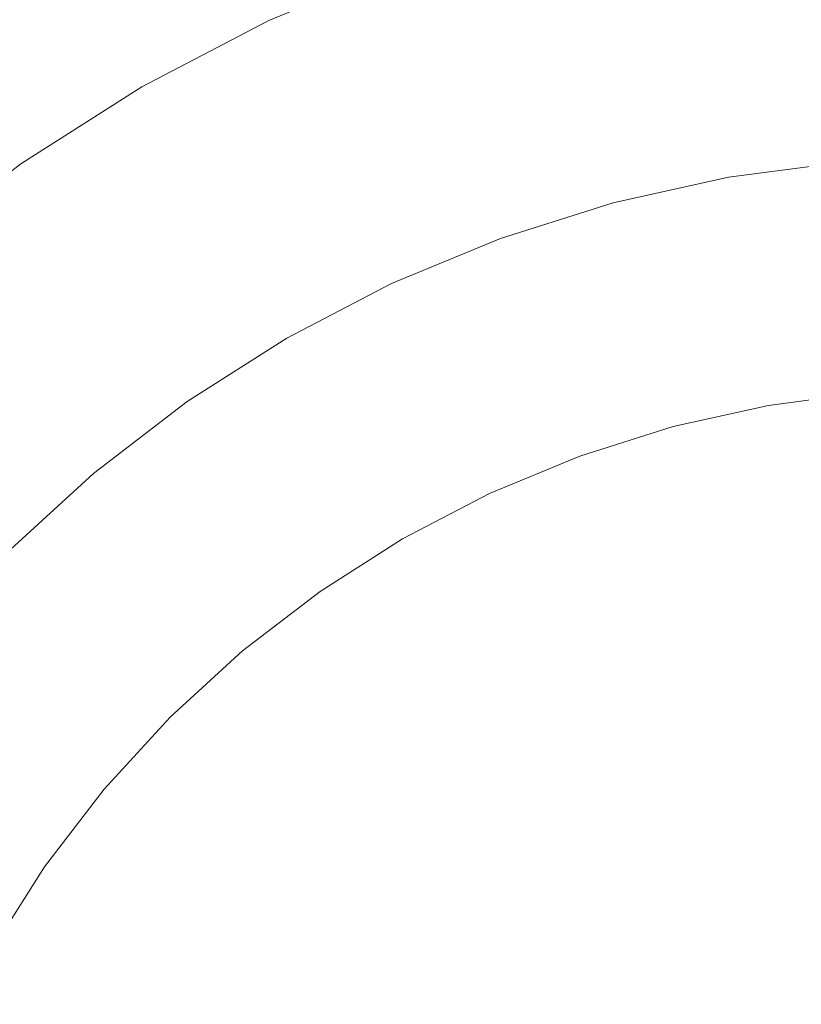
# Model space of a CAD drawing. Header units: millimetres. Extents: x 1865 to 2161, y 1201 to 1385.
# Tile 18 of 40: x 1914.58 to 1921.24, y 1361.19 to 1369.58. Entities that reach past the tile are written whole.
import ezdxf

# ---------------------------------------------------------------- set-up
doc = ezdxf.new("R2010")
doc.units = ezdxf.units.MM
doc.header["$LTSCALE"] = 25.4
doc.layers.add('Lighting-Moving Light', color=7, linetype='Continuous', lineweight=5)

# ---------------------------------------------------------------- blocks, each defined once
blk = doc.blocks.new('Group-1')
at = {"layer": 'Lighting-Moving Light', "color": 7, "linetype": 'Continuous', "lineweight": 5, "transparency": 33554687}
for points in [[(-107.0347, -87.0347, -16.5), (107.0347, -87.0347, -16.5), (107.0347, 87.0347, -16.5), (-107.0347, 87.0347, -16.5)], [(103.4997, -83.5, -108.4657), (-103.4997, -83.5, -108.4657), (-103.4997, 83.5, -108.4657), (103.4997, 83.5, -108.4657)]]:
    blk.add_3dface(points, dxfattribs=at)
for points, invisible_edges in [([(-93.6235, 77.523, -16.4653), (-92.4311, 77.7873, -16.4653), (-91.2202, 77.9467, -16.4653), (-90, 64, -16.4653)], 12), ([(-91.2202, 77.9467, -16.4653), (-92.4311, 77.7873, -16.4653), (-92.0019, 75.3534, -1.6365), (-91.0048, 75.4847, -1.6365)], 10), ([(-92.4311, 77.7873, -16.4653), (-93.6235, 77.523, -16.4653), (-92.9838, 75.1357, -1.6365), (-92.0019, 75.3534, -1.6365)], 10), ([(-95.9167, 76.6883, -16.4653), (-94.7883, 77.1557, -16.4653), (-93.6235, 77.523, -16.4653), (-90, 64, -16.4653)], 12), ([(-93.6235, 77.523, -16.4653), (-94.7883, 77.1557, -16.4653), (-93.943, 74.8333, -1.6365), (-92.9838, 75.1357, -1.6365)], 10), ([(-94.7883, 77.1557, -16.4653), (-95.9167, 76.6883, -16.4653), (-94.8722, 74.4484, -1.6365), (-93.943, 74.8333, -1.6365)], 10), ([(-98.0301, 75.4681, -16.4653), (-97, 76.1244, -16.4653), (-95.9167, 76.6883, -16.4653), (-90, 64, -16.4653)], 12), ([(-95.9167, 76.6883, -16.4653), (-97, 76.1244, -16.4653), (-95.7643, 73.984, -1.6365), (-94.8722, 74.4484, -1.6365)], 10), ([(-97, 76.1244, -16.4653), (-98.0301, 75.4681, -16.4653), (-96.6125, 73.4436, -1.6365), (-95.7643, 73.984, -1.6365)], 10), ([(-99.8995, 73.8995, -16.4653), (-98.999, 74.7246, -16.4653), (-98.0301, 75.4681, -16.4653), (-90, 64, -16.4653)], 12), ([(-98.0301, 75.4681, -16.4653), (-98.999, 74.7246, -16.4653), (-97.4104, 72.8314, -1.6365), (-96.6125, 73.4436, -1.6365)], 10), ([(-91.996, 75.32, -1.4747), (-91.0018, 75.4509, -1.4747), (-91.0048, 75.4847, -1.6365), (-92.0019, 75.3534, -1.6365)], 11), ([(-91.9878, 75.2736, -1.3163), (-90.9977, 75.4039, -1.3163), (-91.0018, 75.4509, -1.4747), (-91.996, 75.32, -1.4747)], 15), ([(-91.9774, 75.2144, -1.1622), (-90.9925, 75.3441, -1.1622), (-90.9977, 75.4039, -1.3163), (-91.9878, 75.2736, -1.3163)], 15), ([(-92.975, 75.103, -1.4747), (-91.996, 75.32, -1.4747), (-92.0019, 75.3534, -1.6365), (-92.9838, 75.1357, -1.6365)], 11), ([(-92.9628, 75.0574, -1.3163), (-91.9878, 75.2736, -1.3163), (-91.996, 75.32, -1.4747), (-92.975, 75.103, -1.4747)], 15), ([(-91.9648, 75.1429, -1.0137), (-90.9862, 75.2718, -1.0137), (-90.9925, 75.3441, -1.1622), (-91.9774, 75.2144, -1.1622)], 15), ([(-92.9473, 74.9994, -1.1622), (-91.9774, 75.2144, -1.1622), (-91.9878, 75.2736, -1.3163), (-92.9628, 75.0574, -1.3163)], 15), ([(-92.9285, 74.9293, -1.0137), (-91.9648, 75.1429, -1.0137), (-91.9774, 75.2144, -1.1622), (-92.9473, 74.9994, -1.1622)], 15), ([(-91.9501, 75.0596, -0.8717), (-90.9788, 75.1875, -0.8717), (-90.9862, 75.2718, -1.0137), (-91.9648, 75.1429, -1.0137)], 15), ([(-93.9314, 74.8014, -1.4747), (-92.975, 75.103, -1.4747), (-92.9838, 75.1357, -1.6365), (-93.943, 74.8333, -1.6365)], 11), ([(-92.9066, 74.8476, -0.8717), (-91.9501, 75.0596, -0.8717), (-91.9648, 75.1429, -1.0137), (-92.9285, 74.9293, -1.0137)], 15), ([(-91.9334, 74.965, -0.7371), (-90.9704, 75.0918, -0.7371), (-90.9788, 75.1875, -0.8717), (-91.9501, 75.0596, -0.8717)], 15), ([(-93.9153, 74.7571, -1.3163), (-92.9628, 75.0574, -1.3163), (-92.975, 75.103, -1.4747), (-93.9314, 74.8014, -1.4747)], 15), ([(-93.8947, 74.7007, -1.1622), (-92.9473, 74.9994, -1.1622), (-92.9628, 75.0574, -1.3163), (-93.9153, 74.7571, -1.3163)], 15), ([(-92.8817, 74.7548, -0.7371), (-91.9334, 74.965, -0.7371), (-91.9501, 75.0596, -0.8717), (-92.9066, 74.8476, -0.8717)], 15), ([(-91.9149, 74.8598, -0.6109), (-90.9611, 74.9854, -0.6109), (-90.9704, 75.0918, -0.7371), (-91.9334, 74.965, -0.7371)], 15), ([(-93.8699, 74.6325, -1.0137), (-92.9285, 74.9293, -1.0137), (-92.9473, 74.9994, -1.1622), (-93.8947, 74.7007, -1.1622)], 15), ([(-92.8541, 74.6516, -0.6109), (-91.9149, 74.8598, -0.6109), (-91.9334, 74.965, -0.7371), (-92.8817, 74.7548, -0.7371)], 15), ([(-91.8946, 74.7447, -0.494), (-90.9509, 74.8689, -0.494), (-90.9611, 74.9854, -0.6109), (-91.9149, 74.8598, -0.6109)], 15), ([(-93.841, 74.553, -0.8717), (-92.9066, 74.8476, -0.8717), (-92.9285, 74.9293, -1.0137), (-93.8699, 74.6325, -1.0137)], 15), ([(-94.8578, 74.4177, -1.4747), (-93.9314, 74.8014, -1.4747), (-93.943, 74.8333, -1.6365), (-94.8722, 74.4484, -1.6365)], 11), ([(-94.8379, 74.375, -1.3163), (-93.9153, 74.7571, -1.3163), (-93.9314, 74.8014, -1.4747), (-94.8578, 74.4177, -1.4747)], 15), ([(-93.8081, 74.4627, -0.7371), (-92.8817, 74.7548, -0.7371), (-92.9066, 74.8476, -0.8717), (-93.841, 74.553, -0.8717)], 15), ([(-92.8238, 74.5387, -0.494), (-91.8946, 74.7447, -0.494), (-91.9149, 74.8598, -0.6109), (-92.8541, 74.6516, -0.6109)], 15), ([(-91.8727, 74.6205, -0.3872), (-90.9399, 74.7433, -0.3872), (-90.9509, 74.8689, -0.494), (-91.8946, 74.7447, -0.494)], 15), ([(-98.999, 74.7246, -16.4653), (-99.8995, 73.8995, -16.4653), (-98.1519, 72.1519, -1.6365), (-97.4104, 72.8314, -1.6365)], 10), ([(-94.8125, 74.3205, -1.1622), (-93.8947, 74.7007, -1.1622), (-93.9153, 74.7571, -1.3163), (-94.8379, 74.375, -1.3163)], 15), ([(-93.7716, 74.3623, -0.6109), (-92.8541, 74.6516, -0.6109), (-92.8817, 74.7548, -0.7371), (-93.8081, 74.4627, -0.7371)], 15), ([(-92.7912, 74.4169, -0.3872), (-91.8727, 74.6205, -0.3872), (-91.8946, 74.7447, -0.494), (-92.8238, 74.5387, -0.494)], 15), ([(-91.8493, 74.488, -0.2911), (-90.9282, 74.6093, -0.2911), (-90.9399, 74.7433, -0.3872), (-91.8727, 74.6205, -0.3872)], 15), ([(-94.7819, 74.2547, -1.0137), (-93.8699, 74.6325, -1.0137), (-93.8947, 74.7007, -1.1622), (-94.8125, 74.3205, -1.1622)], 15), ([(-94.7461, 74.178, -0.8717), (-93.841, 74.553, -0.8717), (-93.8699, 74.6325, -1.0137), (-94.7819, 74.2547, -1.0137)], 15), ([(-93.7316, 74.2525, -0.494), (-92.8238, 74.5387, -0.494), (-92.8541, 74.6516, -0.6109), (-93.7716, 74.3623, -0.6109)], 15), ([(-94.7055, 74.091, -0.7371), (-93.8081, 74.4627, -0.7371), (-93.841, 74.553, -0.8717), (-94.7461, 74.178, -0.8717)], 15), ([(-93.6885, 74.1339, -0.3872), (-92.7912, 74.4169, -0.3872), (-92.8238, 74.5387, -0.494), (-93.7316, 74.2525, -0.494)], 15), ([(-92.7564, 74.2869, -0.2911), (-91.8493, 74.488, -0.2911), (-91.8727, 74.6205, -0.3872), (-92.7912, 74.4169, -0.3872)], 15), ([(-91.8247, 74.3481, -0.2064), (-90.9158, 74.4678, -0.2064), (-90.9282, 74.6093, -0.2911), (-91.8493, 74.488, -0.2911)], 15), ([(-94.6604, 73.9942, -0.6109), (-93.7716, 74.3623, -0.6109), (-93.8081, 74.4627, -0.7371), (-94.7055, 74.091, -0.7371)], 15), ([(-92.7196, 74.1497, -0.2064), (-91.8247, 74.3481, -0.2064), (-91.8493, 74.488, -0.2911), (-92.7564, 74.2869, -0.2911)], 15), ([(-91.7989, 74.2019, -0.1338), (-90.9029, 74.3198, -0.1338), (-90.9158, 74.4678, -0.2064), (-91.8247, 74.3481, -0.2064)], 15), ([(-95.7473, 73.9546, -1.4747), (-94.8578, 74.4177, -1.4747), (-94.8722, 74.4484, -1.6365), (-95.7643, 73.984, -1.6365)], 11), ([(-95.7237, 73.9138, -1.3163), (-94.8379, 74.375, -1.3163), (-94.8578, 74.4177, -1.4747), (-95.7473, 73.9546, -1.4747)], 15), ([(-95.6937, 73.8618, -1.1622), (-94.8125, 74.3205, -1.1622), (-94.8379, 74.375, -1.3163), (-95.7237, 73.9138, -1.3163)], 15), ([(-93.6424, 74.0075, -0.2911), (-92.7564, 74.2869, -0.2911), (-92.7912, 74.4169, -0.3872), (-93.6885, 74.1339, -0.3872)], 15), ([(-95.6574, 73.7989, -1.0137), (-94.7819, 74.2547, -1.0137), (-94.8125, 74.3205, -1.1622), (-95.6937, 73.8618, -1.1622)], 15), ([(-94.611, 73.8882, -0.494), (-93.7316, 74.2525, -0.494), (-93.7716, 74.3623, -0.6109), (-94.6604, 73.9942, -0.6109)], 15), ([(-93.5939, 73.8741, -0.2064), (-92.7196, 74.1497, -0.2064), (-92.7564, 74.2869, -0.2911), (-93.6424, 74.0075, -0.2911)], 15), ([(-92.6812, 74.0063, -0.1338), (-91.7989, 74.2019, -0.1338), (-91.8247, 74.3481, -0.2064), (-92.7196, 74.1497, -0.2064)], 15), ([(-91.7721, 74.0502, -0.0737), (-90.8894, 74.1664, -0.0737), (-90.9029, 74.3198, -0.1338), (-91.7989, 74.2019, -0.1338)], 15), ([(-95.6151, 73.7257, -0.8717), (-94.7461, 74.178, -0.8717), (-94.7819, 74.2547, -1.0137), (-95.6574, 73.7989, -1.0137)], 15), ([(-94.5576, 73.7739, -0.3872), (-93.6885, 74.1339, -0.3872), (-93.7316, 74.2525, -0.494), (-94.611, 73.8882, -0.494)], 15), ([(-95.5671, 73.6425, -0.7371), (-94.7055, 74.091, -0.7371), (-94.7461, 74.178, -0.8717), (-95.6151, 73.7257, -0.8717)], 15), ([(-94.5008, 73.652, -0.2911), (-93.6424, 74.0075, -0.2911), (-93.6885, 74.1339, -0.3872), (-94.5576, 73.7739, -0.3872)], 15), ([(-93.5431, 73.7345, -0.1338), (-92.6812, 74.0063, -0.1338), (-92.7196, 74.1497, -0.2064), (-93.5939, 73.8741, -0.2064)], 15), ([(-92.6413, 73.8575, -0.0737), (-91.7721, 74.0502, -0.0737), (-91.7989, 74.2019, -0.1338), (-92.6812, 74.0063, -0.1338)], 15), ([(-91.7446, 73.8942, -0.0265), (-90.8756, 74.0086, -0.0265), (-90.8894, 74.1664, -0.0737), (-91.7721, 74.0502, -0.0737)], 15), ([(-95.5137, 73.55, -0.6109), (-94.6604, 73.9942, -0.6109), (-94.7055, 74.091, -0.7371), (-95.5671, 73.6425, -0.7371)], 15), ([(-92.6003, 73.7044, -0.0265), (-91.7446, 73.8942, -0.0265), (-91.7721, 74.0502, -0.0737), (-92.6413, 73.8575, -0.0737)], 15), ([(-96.5931, 73.4159, -1.4747), (-95.7473, 73.9546, -1.4747), (-95.7643, 73.984, -1.6365), (-96.6125, 73.4436, -1.6365)], 11), ([(-96.566, 73.3772, -1.3163), (-95.7237, 73.9138, -1.3163), (-95.7473, 73.9546, -1.4747), (-96.5931, 73.4159, -1.4747)], 15), ([(-95.4552, 73.4487, -0.494), (-94.611, 73.8882, -0.494), (-94.6604, 73.9942, -0.6109), (-95.5137, 73.55, -0.6109)], 15), ([(-94.4408, 73.5233, -0.2064), (-93.5939, 73.8741, -0.2064), (-93.6424, 74.0075, -0.2911), (-94.5008, 73.652, -0.2911)], 15), ([(-93.4904, 73.5898, -0.0737), (-92.6413, 73.8575, -0.0737), (-92.6812, 74.0063, -0.1338), (-93.5431, 73.7345, -0.1338)], 15), ([(-91.7165, 73.7348, 0.0074), (-90.8615, 73.8474, 0.0074), (-90.8756, 74.0086, -0.0265), (-91.7446, 73.8942, -0.0265)], 15), ([(-101.4681, 72.0301, -16.4653), (-100.7246, 72.999, -16.4653), (-99.8995, 73.8995, -16.4653), (-90, 64, -16.4653)], 12), ([(-96.5316, 73.328, -1.1622), (-95.6937, 73.8618, -1.1622), (-95.7237, 73.9138, -1.3163), (-96.566, 73.3772, -1.3163)], 15), ([(-95.3922, 73.3395, -0.3872), (-94.5576, 73.7739, -0.3872), (-94.611, 73.8882, -0.494), (-95.4552, 73.4487, -0.494)], 15), ([(-94.378, 73.3887, -0.1338), (-93.5431, 73.7345, -0.1338), (-93.5939, 73.8741, -0.2064), (-94.4408, 73.5233, -0.2064)], 15), ([(-92.5584, 73.5482, 0.0074), (-91.7165, 73.7348, 0.0074), (-91.7446, 73.8942, -0.0265), (-92.6003, 73.7044, -0.0265)], 15), ([(-96.4899, 73.2686, -1.0137), (-95.6574, 73.7989, -1.0137), (-95.6937, 73.8618, -1.1622), (-96.5316, 73.328, -1.1622)], 15), ([(-96.4414, 73.1993, -0.8717), (-95.6151, 73.7257, -0.8717), (-95.6574, 73.7989, -1.0137), (-96.4899, 73.2686, -1.0137)], 15), ([(-93.4362, 73.4409, -0.0265), (-92.6003, 73.7044, -0.0265), (-92.6413, 73.8575, -0.0737), (-93.4904, 73.5898, -0.0737)], 15), ([(-91.688, 73.5732, 0.0278), (-90.8472, 73.6839, 0.0278), (-90.8615, 73.8474, 0.0074), (-91.7165, 73.7348, 0.0074)], 15), ([(-96.3863, 73.1206, -0.7371), (-95.5671, 73.6425, -0.7371), (-95.6151, 73.7257, -0.8717), (-96.4414, 73.1993, -0.8717)], 15), ([(-95.3249, 73.223, -0.2911), (-94.5008, 73.652, -0.2911), (-94.5576, 73.7739, -0.3872), (-95.3922, 73.3395, -0.3872)], 15), ([(-94.3129, 73.2491, -0.0737), (-93.4904, 73.5898, -0.0737), (-93.5431, 73.7345, -0.1338), (-94.378, 73.3887, -0.1338)], 15), ([(-93.3809, 73.2888, 0.0074), (-92.5584, 73.5482, 0.0074), (-92.6003, 73.7044, -0.0265), (-93.4362, 73.4409, -0.0265)], 15), ([(-92.516, 73.3897, 0.0278), (-91.688, 73.5732, 0.0278), (-91.7165, 73.7348, 0.0074), (-92.5584, 73.5482, 0.0074)], 15), ([(-96.325, 73.0331, -0.6109), (-95.5137, 73.55, -0.6109), (-95.5671, 73.6425, -0.7371), (-96.3863, 73.1206, -0.7371)], 15), ([(-95.2539, 73.1, -0.2064), (-94.4408, 73.5233, -0.2064), (-94.5008, 73.652, -0.2911), (-95.3249, 73.223, -0.2911)], 15), ([(-91.6593, 73.4106, 0.0347), (-90.8328, 73.5194, 0.0347), (-90.8472, 73.6839, 0.0278), (-91.688, 73.5732, 0.0278)], 14), ([(-96.258, 72.9373, -0.494), (-95.4552, 73.4487, -0.494), (-95.5137, 73.55, -0.6109), (-96.325, 73.0331, -0.6109)], 15), ([(-94.246, 73.1055, -0.0265), (-93.4362, 73.4409, -0.0265), (-93.4904, 73.5898, -0.0737), (-94.3129, 73.2491, -0.0737)], 15), ([(-93.3248, 73.1347, 0.0278), (-92.516, 73.3897, 0.0278), (-92.5584, 73.5482, 0.0074), (-93.3809, 73.2888, 0.0074)], 15), ([(-92.4732, 73.2301, 0.0347), (-91.6593, 73.4106, 0.0347), (-91.688, 73.5732, 0.0278), (-92.516, 73.3897, 0.0278)], 14), ([(-96.1856, 72.834, -0.3872), (-95.3922, 73.3395, -0.3872), (-95.4552, 73.4487, -0.494), (-96.258, 72.9373, -0.494)], 15), ([(-95.1796, 72.9714, -0.1338), (-94.378, 73.3887, -0.1338), (-94.4408, 73.5233, -0.2064), (-95.2539, 73.1, -0.2064)], 15), ([(-90.8328, 73.5194, 0.0347), (-91.6593, 73.4106, 0.0347), (-92.4732, 73.2301, 0.0347), (-90, 64, 0.0347)], 12), ([(-97.3886, 72.8054, -1.4747), (-96.5931, 73.4159, -1.4747), (-96.6125, 73.4436, -1.6365), (-97.4104, 72.8314, -1.6365)], 11), ([(-97.3583, 72.7693, -1.3163), (-96.566, 73.3772, -1.3163), (-96.5931, 73.4159, -1.4747), (-97.3886, 72.8054, -1.4747)], 15), ([(-97.3197, 72.7233, -1.1622), (-96.5316, 73.328, -1.1622), (-96.566, 73.3772, -1.3163), (-97.3583, 72.7693, -1.3163)], 15), ([(-95.1026, 72.838, -0.0737), (-94.3129, 73.2491, -0.0737), (-94.378, 73.3887, -0.1338), (-95.1796, 72.9714, -0.1338)], 15), ([(-94.1776, 72.9588, 0.0074), (-93.3809, 73.2888, 0.0074), (-93.4362, 73.4409, -0.0265), (-94.246, 73.1055, -0.0265)], 15), ([(-93.2683, 72.9795, 0.0347), (-92.4732, 73.2301, 0.0347), (-92.516, 73.3897, 0.0278), (-93.3248, 73.1347, 0.0278)], 14), ([(-97.273, 72.6677, -1.0137), (-96.4899, 73.2686, -1.0137), (-96.5316, 73.328, -1.1622), (-97.3197, 72.7233, -1.1622)], 15), ([(-96.1085, 72.7238, -0.2911), (-95.3249, 73.223, -0.2911), (-95.3922, 73.3395, -0.3872), (-96.1856, 72.834, -0.3872)], 15), ([(-94.1082, 72.8102, 0.0278), (-93.3248, 73.1347, 0.0278), (-93.3809, 73.2888, 0.0074), (-94.1776, 72.9588, 0.0074)], 15), ([(-97.2187, 72.6029, -0.8717), (-96.4414, 73.1993, -0.8717), (-96.4899, 73.2686, -1.0137), (-97.273, 72.6677, -1.0137)], 15), ([(-97.1569, 72.5293, -0.7371), (-96.3863, 73.1206, -0.7371), (-96.4414, 73.1993, -0.8717), (-97.2187, 72.6029, -0.8717)], 15), ([(-96.027, 72.6075, -0.2064), (-95.2539, 73.1, -0.2064), (-95.3249, 73.223, -0.2911), (-96.1085, 72.7238, -0.2911)], 15), ([(-95.0234, 72.7008, -0.0265), (-94.246, 73.1055, -0.0265), (-94.3129, 73.2491, -0.0737), (-95.1026, 72.838, -0.0737)], 15), ([(-92.4732, 73.2301, 0.0347), (-93.2683, 72.9795, 0.0347), (-94.0384, 72.6604, 0.0347), (-90, 64, 0.0347)], 12), ([(-97.0882, 72.4474, -0.6109), (-96.325, 73.0331, -0.6109), (-96.3863, 73.1206, -0.7371), (-97.1569, 72.5293, -0.7371)], 15), ([(-94.0384, 72.6604, 0.0347), (-93.2683, 72.9795, 0.0347), (-93.3248, 73.1347, 0.0278), (-94.1082, 72.8102, 0.0278)], 14), ([(-97.0131, 72.3579, -0.494), (-96.258, 72.9373, -0.494), (-96.325, 73.0331, -0.6109), (-97.0882, 72.4474, -0.6109)], 15), ([(-95.9418, 72.4858, -0.1338), (-95.1796, 72.9714, -0.1338), (-95.2539, 73.1, -0.2064), (-96.027, 72.6075, -0.2064)], 15), ([(-94.9425, 72.5606, 0.0074), (-94.1776, 72.9588, 0.0074), (-94.246, 73.1055, -0.0265), (-95.0234, 72.7008, -0.0265)], 15), ([(-95.8535, 72.3596, -0.0737), (-95.1026, 72.838, -0.0737), (-95.1796, 72.9714, -0.1338), (-95.9418, 72.4858, -0.1338)], 15), ([(-94.8605, 72.4186, 0.0278), (-94.1082, 72.8102, 0.0278), (-94.1776, 72.9588, 0.0074), (-94.9425, 72.5606, 0.0074)], 15), ([(-96.932, 72.2613, -0.3872), (-96.1856, 72.834, -0.3872), (-96.258, 72.9373, -0.494), (-97.0131, 72.3579, -0.494)], 15), ([(-98.1279, 72.1279, -1.4747), (-97.3886, 72.8054, -1.4747), (-97.4104, 72.8314, -1.6365), (-98.1519, 72.1519, -1.6365)], 11), ([(-98.0946, 72.0946, -1.3163), (-97.3583, 72.7693, -1.3163), (-97.3886, 72.8054, -1.4747), (-98.1279, 72.1279, -1.4747)], 15), ([(-96.8455, 72.1582, -0.2911), (-96.1085, 72.7238, -0.2911), (-96.1856, 72.834, -0.3872), (-96.932, 72.2613, -0.3872)], 15), ([(-95.7626, 72.2298, -0.0265), (-95.0234, 72.7008, -0.0265), (-95.1026, 72.838, -0.0737), (-95.8535, 72.3596, -0.0737)], 15), ([(-94.7779, 72.2755, 0.0347), (-94.0384, 72.6604, 0.0347), (-94.1082, 72.8102, 0.0278), (-94.8605, 72.4186, 0.0278)], 14), ([(-98.0521, 72.0521, -1.1622), (-97.3197, 72.7233, -1.1622), (-97.3583, 72.7693, -1.3163), (-98.0946, 72.0946, -1.3163)], 15), ([(-98.0008, 72.0008, -1.0137), (-97.273, 72.6677, -1.0137), (-97.3197, 72.7233, -1.1622), (-98.0521, 72.0521, -1.1622)], 15), ([(-96.7543, 72.0494, -0.2064), (-96.027, 72.6075, -0.2064), (-96.1085, 72.7238, -0.2911), (-96.8455, 72.1582, -0.2911)], 15), ([(-95.6698, 72.0973, 0.0074), (-94.9425, 72.5606, 0.0074), (-95.0234, 72.7008, -0.0265), (-95.7626, 72.2298, -0.0265)], 15), ([(-97.941, 71.941, -0.8717), (-97.2187, 72.6029, -0.8717), (-97.273, 72.6677, -1.0137), (-98.0008, 72.0008, -1.0137)], 15), ([(-94.0384, 72.6604, 0.0347), (-94.7779, 72.2755, 0.0347), (-95.481, 71.8276, 0.0347), (-90, 64, 0.0347)], 12), ([(-97.8731, 71.8731, -0.7371), (-97.1569, 72.5293, -0.7371), (-97.2187, 72.6029, -0.8717), (-97.941, 71.941, -0.8717)], 15), ([(-97.7975, 71.7975, -0.6109), (-97.0882, 72.4474, -0.6109), (-97.1569, 72.5293, -0.7371), (-97.8731, 71.8731, -0.7371)], 15), ([(-96.6588, 71.9356, -0.1338), (-95.9418, 72.4858, -0.1338), (-96.027, 72.6075, -0.2064), (-96.7543, 72.0494, -0.2064)], 15), ([(-95.5757, 71.9629, 0.0278), (-94.8605, 72.4186, 0.0278), (-94.9425, 72.5606, 0.0074), (-95.6698, 72.0973, 0.0074)], 15), ([(-97.7149, 71.7149, -0.494), (-97.0131, 72.3579, -0.494), (-97.0882, 72.4474, -0.6109), (-97.7975, 71.7975, -0.6109)], 15), ([(-96.5598, 71.8177, -0.0737), (-95.8535, 72.3596, -0.0737), (-95.9418, 72.4858, -0.1338), (-96.6588, 71.9356, -0.1338)], 15), ([(-96.4579, 71.6963, -0.0265), (-95.7626, 72.2298, -0.0265), (-95.8535, 72.3596, -0.0737), (-96.5598, 71.8177, -0.0737)], 15), ([(-95.481, 71.8276, 0.0347), (-94.7779, 72.2755, 0.0347), (-94.8605, 72.4186, 0.0278), (-95.5757, 71.9629, 0.0278)], 14), ([(-97.6257, 71.6257, -0.3872), (-96.932, 72.2613, -0.3872), (-97.0131, 72.3579, -0.494), (-97.7149, 71.7149, -0.494)], 15), ([(-97.5305, 71.5305, -0.2911), (-96.8455, 72.1582, -0.2911), (-96.932, 72.2613, -0.3872), (-97.6257, 71.6257, -0.3872)], 15), ([(-96.3539, 71.5723, 0.0074), (-95.6698, 72.0973, 0.0074), (-95.7626, 72.2298, -0.0265), (-96.4579, 71.6963, -0.0265)], 15), ([(-97.4301, 71.4301, -0.2064), (-96.7543, 72.0494, -0.2064), (-96.8455, 72.1582, -0.2911), (-97.5305, 71.5305, -0.2911)], 15), ([(-102.6883, 69.9167, -16.4653), (-102.1244, 71, -16.4653), (-101.4681, 72.0301, -16.4653), (-90, 64, -16.4653)], 12), ([(-98.6677, 71.273, -1.0137), (-98.0008, 72.0008, -1.0137), (-98.0521, 72.0521, -1.1622), (-98.7233, 71.3197, -1.1622)], 15), ([(-97.3251, 71.3251, -0.1338), (-96.6588, 71.9356, -0.1338), (-96.7543, 72.0494, -0.2064), (-97.4301, 71.4301, -0.2064)], 15), ([(-96.2485, 71.4467, 0.0278), (-95.5757, 71.9629, 0.0278), (-95.6698, 72.0973, 0.0074), (-96.3539, 71.5723, 0.0074)], 15), ([(-98.6029, 71.2187, -0.8717), (-97.941, 71.941, -0.8717), (-98.0008, 72.0008, -1.0137), (-98.6677, 71.273, -1.0137)], 15), ([(-98.5293, 71.1569, -0.7371), (-97.8731, 71.8731, -0.7371), (-97.941, 71.941, -0.8717), (-98.6029, 71.2187, -0.8717)], 15), ([(-96.1423, 71.3201, 0.0347), (-95.481, 71.8276, 0.0347), (-95.5757, 71.9629, 0.0278), (-96.2485, 71.4467, 0.0278)], 14), ([(-98.4474, 71.0882, -0.6109), (-97.7975, 71.7975, -0.6109), (-97.8731, 71.8731, -0.7371), (-98.5293, 71.1569, -0.7371)], 15), ([(-97.2162, 71.2162, -0.0737), (-96.5598, 71.8177, -0.0737), (-96.6588, 71.9356, -0.1338), (-97.3251, 71.3251, -0.1338)], 15), ([(-98.3579, 71.0131, -0.494), (-97.7149, 71.7149, -0.494), (-97.7975, 71.7975, -0.6109), (-98.4474, 71.0882, -0.6109)], 15), ([(-97.1041, 71.1041, -0.0265), (-96.4579, 71.6963, -0.0265), (-96.5598, 71.8177, -0.0737), (-97.2162, 71.2162, -0.0737)], 15), ([(-95.481, 71.8276, 0.0347), (-96.1423, 71.3201, 0.0347), (-96.7569, 70.7569, 0.0347), (-90, 64, 0.0347)], 12), ([(-98.2613, 70.932, -0.3872), (-97.6257, 71.6257, -0.3872), (-97.7149, 71.7149, -0.494), (-98.3579, 71.0131, -0.494)], 15), ([(-96.9897, 70.9897, 0.0074), (-96.3539, 71.5723, 0.0074), (-96.4579, 71.6963, -0.0265), (-97.1041, 71.1041, -0.0265)], 15), ([(-98.1582, 70.8455, -0.2911), (-97.5305, 71.5305, -0.2911), (-97.6257, 71.6257, -0.3872), (-98.2613, 70.932, -0.3872)], 15), ([(-98.0494, 70.7543, -0.2064), (-97.4301, 71.4301, -0.2064), (-97.5305, 71.5305, -0.2911), (-98.1582, 70.8455, -0.2911)], 15), ([(-96.8737, 70.8737, 0.0278), (-96.2485, 71.4467, 0.0278), (-96.3539, 71.5723, 0.0074), (-96.9897, 70.9897, 0.0074)], 15), ([(-96.7569, 70.7569, 0.0347), (-96.1423, 71.3201, 0.0347), (-96.2485, 71.4467, 0.0278), (-96.8737, 70.8737, 0.0278)], 14), ([(-97.9356, 70.6588, -0.1338), (-97.3251, 71.3251, -0.1338), (-97.4301, 71.4301, -0.2064), (-98.0494, 70.7543, -0.2064)], 15), ([(-97.8177, 70.5598, -0.0737), (-97.2162, 71.2162, -0.0737), (-97.3251, 71.3251, -0.1338), (-97.9356, 70.6588, -0.1338)], 15), ([(-97.6963, 70.4579, -0.0265), (-97.1041, 71.1041, -0.0265), (-97.2162, 71.2162, -0.0737), (-97.8177, 70.5598, -0.0737)], 15), ([(-97.5723, 70.3539, 0.0074), (-96.9897, 70.9897, 0.0074), (-97.1041, 71.1041, -0.0265), (-97.6963, 70.4579, -0.0265)], 15), ([(-97.4467, 70.2485, 0.0278), (-96.8737, 70.8737, 0.0278), (-96.9897, 70.9897, 0.0074), (-97.5723, 70.3539, 0.0074)], 15), ([(-97.3201, 70.1423, 0.0347), (-96.7569, 70.7569, 0.0347), (-96.8737, 70.8737, 0.0278), (-97.4467, 70.2485, 0.0278)], 14), ([(-98.4858, 69.9418, -0.1338), (-97.9356, 70.6588, -0.1338), (-98.0494, 70.7543, -0.2064), (-98.6075, 70.027, -0.2064)], 15), ([(-96.7569, 70.7569, 0.0347), (-97.3201, 70.1423, 0.0347), (-97.8276, 69.481, 0.0347), (-90, 64, 0.0347)], 12), ([(-98.3596, 69.8535, -0.0737), (-97.8177, 70.5598, -0.0737), (-97.9356, 70.6588, -0.1338), (-98.4858, 69.9418, -0.1338)], 15), ([(-98.2298, 69.7626, -0.0265), (-97.6963, 70.4579, -0.0265), (-97.8177, 70.5598, -0.0737), (-98.3596, 69.8535, -0.0737)], 15), ([(-98.0973, 69.6698, 0.0074), (-97.5723, 70.3539, 0.0074), (-97.6963, 70.4579, -0.0265), (-98.2298, 69.7626, -0.0265)], 15), ([(-97.9629, 69.5757, 0.0278), (-97.4467, 70.2485, 0.0278), (-97.5723, 70.3539, 0.0074), (-98.0973, 69.6698, 0.0074)], 15), ([(-97.8276, 69.481, 0.0347), (-97.3201, 70.1423, 0.0347), (-97.4467, 70.2485, 0.0278), (-97.9629, 69.5757, 0.0278)], 14), ([(-103.523, 67.6235, -16.4653), (-103.1557, 68.7883, -16.4653), (-102.6883, 69.9167, -16.4653), (-90, 64, -16.4653)], 12), ([(-98.4186, 68.8605, 0.0278), (-97.9629, 69.5757, 0.0278), (-98.0973, 69.6698, 0.0074), (-98.5606, 68.9425, 0.0074)], 15), ([(-98.2755, 68.7779, 0.0347), (-97.8276, 69.481, 0.0347), (-97.9629, 69.5757, 0.0278), (-98.4186, 68.8605, 0.0278)], 14), ([(-97.8276, 69.481, 0.0347), (-98.2755, 68.7779, 0.0347), (-98.6604, 68.0384, 0.0347), (-90, 64, 0.0347)], 12)]:
    blk.add_3dface(points, dxfattribs=dict(at, invisible_edges=invisible_edges))
at = {"layer": 'Lighting-Moving Light', "color": 0, "flags": 1}
for tag in ['Yoke', 'Weight', 'Weight', 'Wattage', '3D_Symbol_Name', 'Candlepower', 'Body', 'Model_Name', 'Beam_Angle', 'Field_Angle', 'Remarks', 'Beam_Angle_2', 'Field_Angle_2', 'Num_Channels', 'Frame_Size', 'Device_Type', 'FixtureID', 'Frame_Size', 'Base', 'Lens', 'Inst_Type', 'Lamp']:
    blk.add_attdef(tag, (-144.2498, -164.9041), '', height=0.18, dxfattribs=at)

msp = doc.modelspace()

# ---------------------------------------------------------------- block references
at = {"layer": 'Lighting-Moving Light', "color": 7, "transparency": 33554687}
msp.add_blockref('Group-1', (2012.6235, 1292.8804), dxfattribs=at)

doc.saveas('drawing.dxf')
